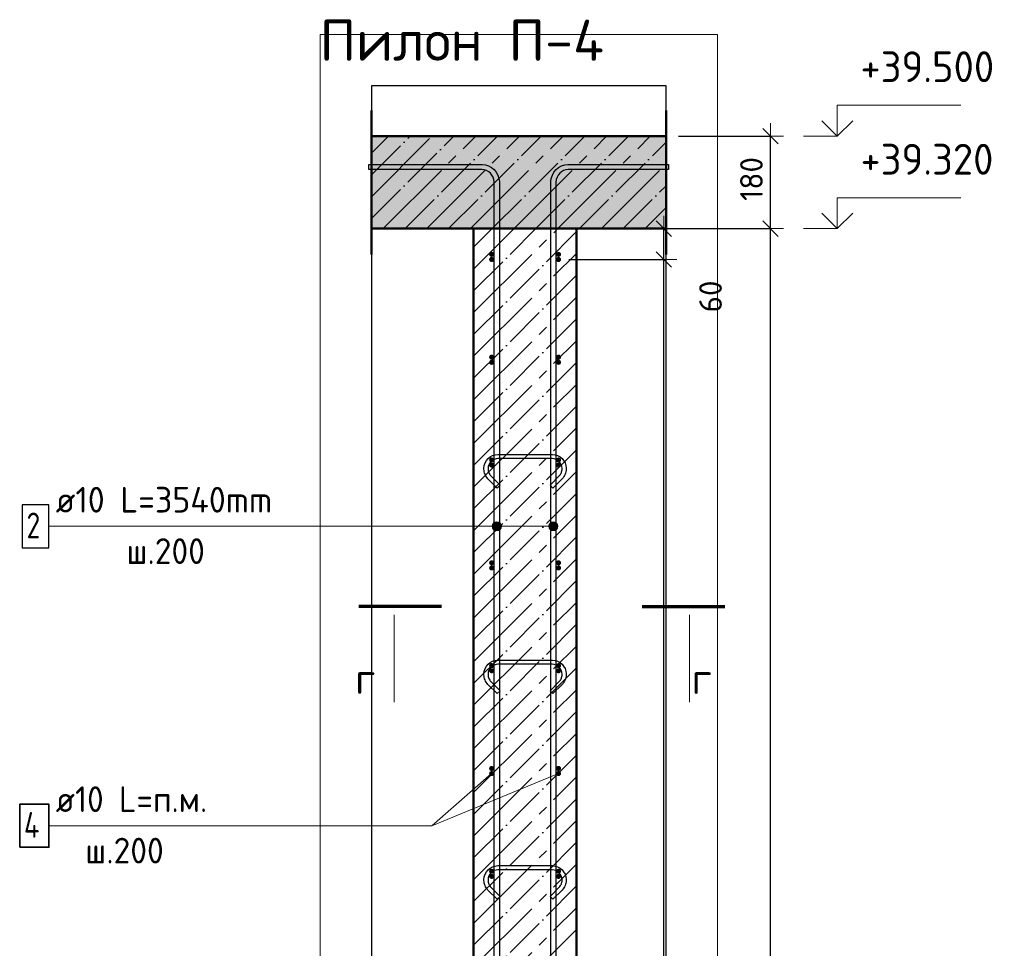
# Model space of a CAD drawing. Header units: millimetres. Extents: x -19950 to 69837, y -2757 to 40090.
# Tile 54 of 136: x -841 to 1074, y 8513 to 10319. Entities that reach past the tile are written whole.
import ezdxf

# ---------------------------------------------------------------- set-up
doc = ezdxf.new("R2010")
doc.units = ezdxf.units.MM
doc.header["$PDMODE"] = 65
doc.linetypes.add('______11', pattern=[100, 80, -10, 0, -10])
doc.linetypes.add('______5', pattern=[220, 160, -20, 20, -20])
for name, color, linetype, lineweight in [('Standard', 7, 'Continuous', 25), ('Арм.стержн. Арматура края', 96, 'Continuous', 35), ('Арм.стержн. вертикальными 1', 22, 'Continuous', 35), ('Арм.стержн.горизонт. 1', 180, 'Continuous', 35), ('Высотная отметки_ общее', 7, 'Continuous', 13), ('Размерная линия_ общее', 7, 'Continuous', 13)]:
    doc.layers.add(name, color=color, linetype=linetype, lineweight=lineweight)
doc.layers.add('Арм.стержн.Стяжки', color=7, linetype='Continuous', lineweight=35, true_color=0x501e0f)
doc.styles.add('ISOCPEUR', font='ISOCPEUR')
doc.dimstyles.new('DIMSTYLE_12', dxfattribs={"dimtxt": 44, "dimasz": 50, "dimexe": 0, "dimexo": 0, "dimgap": 22, "dimtad": 0, "dimdec": 0, "dimrnd": 5, "dimzin": 12, "dimdsep": 46, "dimtxsty": 'ISOCPEUR', "dimblk1": 'ALL_ML_STRICH', "dimblk2": 'ALL_ML_STRICH', "dimsah": 1, "dimcen": 0, "dimclrd": 7, "dimclre": 256, "dimclrt": 7, "dimadec": 0, "dimazin": 0, "dimtfac": 1, "dimtdec": 0, "dimtix": 1, "dimtmove": 2, "dimatfit": 3, "dimfxl": 0, "dimtvp": 1.2, "dimtzin": 0, "dimlwd": 0, "dimlwe": -3, "dimarcsym": 0})
doc.dimstyles.new('DIMSTYLE_7', dxfattribs={"dimtxt": 44, "dimasz": 50, "dimexe": 0, "dimexo": 0, "dimgap": 22, "dimtad": 2, "dimdec": 0, "dimrnd": 5, "dimzin": 12, "dimdsep": 46, "dimtxsty": 'ISOCPEUR', "dimblk1": 'ALL_ML_STRICH', "dimblk2": 'ALL_ML_STRICH', "dimsah": 1, "dimcen": 0, "dimclrd": 7, "dimclre": 256, "dimclrt": 7, "dimadec": 0, "dimazin": 0, "dimtfac": 1, "dimtdec": 0, "dimtix": 1, "dimtmove": 2, "dimatfit": 3, "dimfxl": 0, "dimtzin": 0, "dimlwd": 0, "dimlwe": -3, "dimarcsym": 0})

# ---------------------------------------------------------------- blocks, each defined once
blk = doc.blocks.new('COMPLEX_ELEVATIONDIM_3')
at = {"layer": 'Высотная отметки_ общее', "color": 7, "linetype": 'Continuous', "lineweight": 13, "transparency": 33554687}
for p, q in [((748.8, 10092.6), (748.8, 10152.6)), ((748.8, 10152.6), (988.8, 10152.6)), ((748.8, 10092.6), (718.8, 10122.6)), ((748.8, 10092.6), (778.8, 10122.6)), ((748.8, 10092.6), (682.7, 10092.6)), ((748.8, 10092.6), (748.8, 10092.6)), ((748.8, 10092.6), (748.8, 10092.6)), ((748.8, 10092.6), (748.8, 10092.6)), ((748.8, 10092.6), (748.8, 10092.6)), ((748.8, 9912.6), (748.8, 9972.6)), ((748.8, 9972.6), (988.8, 9972.6)), ((748.8, 9912.6), (718.8, 9942.6)), ((748.8, 9912.6), (778.8, 9942.6)), ((748.8, 9912.6), (682.7, 9912.6)), ((748.8, 9912.6), (748.8, 9912.6)), ((748.8, 9912.6), (748.8, 9912.6)), ((748.8, 9912.6), (748.8, 9912.6)), ((748.8, 9912.6), (748.8, 9912.6)), ((748.8, 6792.6), (748.8, 6852.6)), ((748.8, 6852.6), (988.8, 6852.6)), ((748.8, 6792.6), (718.8, 6822.6)), ((748.8, 6792.6), (778.8, 6822.6)), ((748.8, 6792.6), (748.8, 6792.6)), ((748.8, 6792.6), (748.8, 6792.6)), ((748.8, 6792.6), (748.8, 6792.6)), ((748.8, 6792.6), (748.8, 6792.6))]:
    blk.add_line(p, q, dxfattribs=at)
blk.add_lwpolyline([(748.8, 6792.6), (688.8, 6792.6), (688.8, 6792.6), (682.7, 6792.6)], dxfattribs=at)
at = {"layer": 'Высотная отметки_ общее', "color": 7, "linetype": 'Continuous', "lineweight": 13, "transparency": 33554687, "char_height": 60, "width": 298.477, "attachment_point": 7, "style": 'ISOCPEUR'}
for s, insert in [('\\W0.96;+39.500', (793.8, 10197.6)), ('\\W0.96;+39.320', (793.8, 10017.6)), ('\\W0.96;+36.200', (793.8, 6897.6))]:
    blk.add_mtext(s, dxfattribs=dict(at, insert=insert))
blk = doc.blocks.new('ALL_ML_STRICH')
at = {"color": 0, "linetype": 'ByBlock', "lineweight": -2}
for p, q in [((0, -0.5), (0, 0.5)), ((-1, 0), (0.5, 0)), ((-0.3, -0.3), (0.3, 0.3))]:
    blk.add_line(p, q, dxfattribs=at)
blk = doc.blocks.new('*D236')
at = {"layer": 'DEFPOINTS', "color": 7, "linetype": 'Continuous', "lineweight": 13, "transparency": 33554687}
for p in [(206.6, 9852.6), (206.6, 6852.6), (411.6, 6852.6)]:
    blk.add_point(p, dxfattribs=at)
at = {"layer": 'Размерная линия_ общее', "color": 253, "linetype": 'Continuous', "lineweight": -2, "true_color": 0xa0a0a0, "transparency": 33554687}
for p, q in [((226.6, 9852.6), (411.6, 9852.6)), ((226.6, 6852.6), (411.6, 6852.6))]:
    blk.add_line(p, q, dxfattribs=at)
at = {"layer": 'Размерная линия_ общее', "color": 7, "linetype": 'Continuous', "lineweight": -2, "transparency": 33554687}
blk.add_line((411.6, 6852.6), (411.6, 9852.6), dxfattribs=at)
at = {"layer": 'Размерная линия_ общее', "color": 7, "linetype": 'Continuous', "lineweight": 13, "transparency": 33554687, "xscale": 50, "yscale": 50, "zscale": 50}
for p, rotation in [((411.6, 9852.6), 90), ((411.6, 6852.6), 270)]:
    blk.add_blockref('ALL_ML_STRICH', p, dxfattribs=dict(at, rotation=rotation))
at = {"layer": 'Размерная линия_ общее', "color": 7, "linetype": 'Continuous', "lineweight": 13, "transparency": 33554687, "insert": (352.6, 8204.6), "char_height": 44, "width": 2.2, "attachment_point": 1, "rotation": 90, "line_spacing_factor": 0.60241, "style": 'ISOCPEUR'}
blk.add_mtext('\\W0.91;15х200=3000', dxfattribs=at)
blk = doc.blocks.new('*D237')
at = {"layer": 'DEFPOINTS', "color": 7, "linetype": 'Continuous', "lineweight": 13, "transparency": 33554687}
for p in [(241.6, 9912.6), (206.6, 9852.6), (411.6, 9852.6)]:
    blk.add_point(p, dxfattribs=at)
at = {"layer": 'Размерная линия_ общее', "color": 253, "linetype": 'Continuous', "lineweight": -2, "true_color": 0xa0a0a0, "transparency": 33554687}
for p, q in [((261.6, 9912.6), (411.6, 9912.6)), ((226.6, 9852.6), (411.6, 9852.6))]:
    blk.add_line(p, q, dxfattribs=at)
at = {"layer": 'Размерная линия_ общее', "color": 7, "linetype": 'Continuous', "lineweight": -2, "transparency": 33554687}
blk.add_line((411.6, 9852.6), (411.6, 9912.6), dxfattribs=at)
at = {"layer": 'Размерная линия_ общее', "color": 7, "linetype": 'Continuous', "lineweight": 13, "transparency": 33554687, "xscale": 50, "yscale": 50, "zscale": 50}
for p, rotation in [((411.6, 9912.6), 90), ((411.6, 9852.6), 270)]:
    blk.add_blockref('ALL_ML_STRICH', p, dxfattribs=dict(at, rotation=rotation))
at = {"layer": 'Размерная линия_ общее', "color": 7, "linetype": 'Continuous', "lineweight": 13, "transparency": 33554687, "insert": (502.3, 9780.7), "char_height": 44, "width": 88, "attachment_point": 5, "rotation": 90, "style": 'ISOCPEUR'}
blk.add_mtext('\\A1;{60}', dxfattribs=at)
blk = doc.blocks.new('*D238')
at = {"layer": 'DEFPOINTS', "color": 7, "linetype": 'Continuous', "lineweight": 13, "transparency": 33554687}
for p in [(241.6, 9912.6), (289.5, 6792.6), (618.8, 6792.6)]:
    blk.add_point(p, dxfattribs=at)
at = {"layer": 'Размерная линия_ общее', "color": 253, "linetype": 'Continuous', "lineweight": -2, "true_color": 0xa0a0a0, "transparency": 33554687}
for p, q in [((261.6, 9912.6), (618.8, 9912.6)), ((309.5, 6792.6), (618.8, 6792.6))]:
    blk.add_line(p, q, dxfattribs=at)
at = {"layer": 'Размерная линия_ общее', "color": 7, "linetype": 'Continuous', "lineweight": -2, "transparency": 33554687}
blk.add_line((618.8, 6792.6), (618.8, 9912.6), dxfattribs=at)
at = {"layer": 'Размерная линия_ общее', "color": 7, "linetype": 'Continuous', "lineweight": 13, "transparency": 33554687, "xscale": 50, "yscale": 50, "zscale": 50}
for p, rotation in [((618.8, 9912.6), 90), ((618.8, 6792.6), 270)]:
    blk.add_blockref('ALL_ML_STRICH', p, dxfattribs=dict(at, rotation=rotation))
at = {"layer": 'Размерная линия_ общее', "color": 7, "linetype": 'Continuous', "lineweight": 13, "transparency": 33554687, "insert": (581.8, 8359.2), "char_height": 44, "width": 176, "attachment_point": 5, "rotation": 90, "style": 'ISOCPEUR'}
blk.add_mtext('\\A1;{3120}', dxfattribs=at)
blk = doc.blocks.new('*D239')
at = {"layer": 'DEFPOINTS', "color": 7, "linetype": 'Continuous', "lineweight": 13, "transparency": 33554687}
for p in [(420.1, 10092.6), (241.6, 9912.6), (618.8, 9912.6)]:
    blk.add_point(p, dxfattribs=at)
at = {"layer": 'Размерная линия_ общее', "color": 253, "linetype": 'Continuous', "lineweight": -2, "true_color": 0xa0a0a0, "transparency": 33554687}
for p, q in [((440.1, 10092.6), (618.8, 10092.6)), ((261.6, 9912.6), (618.8, 9912.6))]:
    blk.add_line(p, q, dxfattribs=at)
at = {"layer": 'Размерная линия_ общее', "color": 7, "linetype": 'Continuous', "lineweight": -2, "transparency": 33554687}
blk.add_line((618.8, 9912.6), (618.8, 10092.6), dxfattribs=at)
at = {"layer": 'Размерная линия_ общее', "color": 7, "linetype": 'Continuous', "lineweight": 13, "transparency": 33554687, "xscale": 50, "yscale": 50, "zscale": 50}
for p, rotation in [((618.8, 10092.6), 90), ((618.8, 9912.6), 270)]:
    blk.add_blockref('ALL_ML_STRICH', p, dxfattribs=dict(at, rotation=rotation))
at = {"layer": 'Размерная линия_ общее', "color": 7, "linetype": 'Continuous', "lineweight": 13, "transparency": 33554687, "insert": (581.8, 10009.2), "char_height": 44, "width": 132, "attachment_point": 5, "rotation": 90, "style": 'ISOCPEUR'}
blk.add_mtext('\\A1;{180}', dxfattribs=at)

msp = doc.modelspace()

# ---------------------------------------------------------------- hatches: boundary and pattern name
at = {"layer": 'Standard', "linetype": 'Continuous', "lineweight": -3, "transparency": 33554687}
msp.add_hatch(color=7, dxfattribs=at).paths.add_polyline_path([(-157.1, 10092.6), (-157.1, 9912.6), (415.8, 9912.6), (415.8, 10092.6)])
at = {"layer": 'Арм.стержн. Арматура края', "linetype": 'Continuous', "lineweight": 50, "transparency": 33554687}
for points in [[(81.6, 9862.6), (81.2, 9864.5), (80.1, 9866.1), (78.5, 9867.2), (76.6, 9867.6), (74.7, 9867.2), (73.1, 9866.1), (72, 9864.5), (71.6, 9862.6), (72, 9860.7), (73.1, 9859.1), (74.7, 9858), (76.6, 9857.6), (78.5, 9858), (80.1, 9859.1), (81.2, 9860.7)], [(211.6, 9862.6), (211.2, 9864.5), (210.1, 9866.1), (208.5, 9867.2), (206.6, 9867.6), (204.7, 9867.2), (203.1, 9866.1), (202, 9864.5), (201.6, 9862.6), (202, 9860.7), (203.1, 9859.1), (204.7, 9858), (206.6, 9857.6), (208.5, 9858), (210.1, 9859.1), (211.2, 9860.7)], [(81.6, 9662.6), (81.2, 9664.5), (80.1, 9666.1), (78.5, 9667.2), (76.6, 9667.6), (74.7, 9667.2), (73.1, 9666.1), (72, 9664.5), (71.6, 9662.6), (72, 9660.7), (73.1, 9659.1), (74.7, 9658), (76.6, 9657.6), (78.5, 9658), (80.1, 9659.1), (81.2, 9660.7)], [(211.6, 9662.6), (211.2, 9664.5), (210.1, 9666.1), (208.5, 9667.2), (206.6, 9667.6), (204.7, 9667.2), (203.1, 9666.1), (202, 9664.5), (201.6, 9662.6), (202, 9660.7), (203.1, 9659.1), (204.7, 9658), (206.6, 9657.6), (208.5, 9658), (210.1, 9659.1), (211.2, 9660.7)], [(81.6, 9462.6), (81.2, 9464.5), (80.1, 9466.1), (78.5, 9467.2), (76.6, 9467.6), (74.7, 9467.2), (73.1, 9466.1), (72, 9464.5), (71.6, 9462.6), (72, 9460.7), (73.1, 9459.1), (74.7, 9458), (76.6, 9457.6), (78.5, 9458), (80.1, 9459.1), (81.2, 9460.7)], [(211.6, 9462.6), (211.2, 9464.5), (210.1, 9466.1), (208.5, 9467.2), (206.6, 9467.6), (204.7, 9467.2), (203.1, 9466.1), (202, 9464.5), (201.6, 9462.6), (202, 9460.7), (203.1, 9459.1), (204.7, 9458), (206.6, 9457.6), (208.5, 9458), (210.1, 9459.1), (211.2, 9460.7)], [(81.6, 9262.6), (81.2, 9264.5), (80.1, 9266.1), (78.5, 9267.2), (76.6, 9267.6), (74.7, 9267.2), (73.1, 9266.1), (72, 9264.5), (71.6, 9262.6), (72, 9260.7), (73.1, 9259.1), (74.7, 9258), (76.6, 9257.6), (78.5, 9258), (80.1, 9259.1), (81.2, 9260.7)], [(211.6, 9262.6), (211.2, 9264.5), (210.1, 9266.1), (208.5, 9267.2), (206.6, 9267.6), (204.7, 9267.2), (203.1, 9266.1), (202, 9264.5), (201.6, 9262.6), (202, 9260.7), (203.1, 9259.1), (204.7, 9258), (206.6, 9257.6), (208.5, 9258), (210.1, 9259.1), (211.2, 9260.7)], [(81.6, 9062.6), (81.2, 9064.5), (80.1, 9066.1), (78.5, 9067.2), (76.6, 9067.6), (74.7, 9067.2), (73.1, 9066.1), (72, 9064.5), (71.6, 9062.6), (72, 9060.7), (73.1, 9059.1), (74.7, 9058), (76.6, 9057.6), (78.5, 9058), (80.1, 9059.1), (81.2, 9060.7)], [(211.6, 9062.6), (211.2, 9064.5), (210.1, 9066.1), (208.5, 9067.2), (206.6, 9067.6), (204.7, 9067.2), (203.1, 9066.1), (202, 9064.5), (201.6, 9062.6), (202, 9060.7), (203.1, 9059.1), (204.7, 9058), (206.6, 9057.6), (208.5, 9058), (210.1, 9059.1), (211.2, 9060.7)], [(81.6, 8862.6), (81.2, 8864.5), (80.1, 8866.1), (78.5, 8867.2), (76.6, 8867.6), (74.7, 8867.2), (73.1, 8866.1), (72, 8864.5), (71.6, 8862.6), (72, 8860.7), (73.1, 8859.1), (74.7, 8858), (76.6, 8857.6), (78.5, 8858), (80.1, 8859.1), (81.2, 8860.7)], [(211.6, 8862.6), (211.2, 8864.5), (210.1, 8866.1), (208.5, 8867.2), (206.6, 8867.6), (204.7, 8867.2), (203.1, 8866.1), (202, 8864.5), (201.6, 8862.6), (202, 8860.7), (203.1, 8859.1), (204.7, 8858), (206.6, 8857.6), (208.5, 8858), (210.1, 8859.1), (211.2, 8860.7)], [(81.6, 8662.6), (81.2, 8664.5), (80.1, 8666.1), (78.5, 8667.2), (76.6, 8667.6), (74.7, 8667.2), (73.1, 8666.1), (72, 8664.5), (71.6, 8662.6), (72, 8660.7), (73.1, 8659.1), (74.7, 8658), (76.6, 8657.6), (78.5, 8658), (80.1, 8659.1), (81.2, 8660.7)], [(211.6, 8662.6), (211.2, 8664.5), (210.1, 8666.1), (208.5, 8667.2), (206.6, 8667.6), (204.7, 8667.2), (203.1, 8666.1), (202, 8664.5), (201.6, 8662.6), (202, 8660.7), (203.1, 8659.1), (204.7, 8658), (206.6, 8657.6), (208.5, 8658), (210.1, 8659.1), (211.2, 8660.7)]]:
    msp.add_hatch(color=4, dxfattribs=at).paths.add_polyline_path(points)
at = {"layer": 'Арм.стержн. вертикальными 1', "linetype": 'Continuous', "lineweight": 13, "transparency": 33554687}
for points in [[(78.9, 9329.1), (78.9, 9338.1), (77.6, 9333.6)], [(78.9, 9338.1), (82.1, 9325.9), (82.1, 9341.3)], [(78.9, 9338.1), (78.9, 9329.1), (82.1, 9325.9)], [(82.1, 9341.3), (86.6, 9324.6), (86.6, 9342.6)], [(82.1, 9341.3), (82.1, 9325.9), (86.6, 9324.6)], [(86.6, 9342.6), (86.6, 9324.6), (91.1, 9325.9)], [(86.6, 9342.6), (91.1, 9325.9), (91.1, 9341.3)], [(91.1, 9341.3), (91.1, 9325.9), (94.4, 9329.1)], [(91.1, 9341.3), (94.4, 9329.1), (94.4, 9338.1)], [(94.4, 9338.1), (94.4, 9329.1), (95.6, 9333.6)], [(188.9, 9329.1), (188.9, 9338.1), (187.6, 9333.6)], [(188.9, 9338.1), (192.1, 9325.9), (192.1, 9341.3)], [(188.9, 9338.1), (188.9, 9329.1), (192.1, 9325.9)], [(192.1, 9341.3), (196.6, 9324.6), (196.6, 9342.6)], [(192.1, 9341.3), (192.1, 9325.9), (196.6, 9324.6)], [(196.6, 9342.6), (196.6, 9324.6), (201.1, 9325.9)], [(196.6, 9342.6), (201.1, 9325.9), (201.1, 9341.3)], [(201.1, 9341.3), (201.1, 9325.9), (204.4, 9329.1)], [(201.1, 9341.3), (204.4, 9329.1), (204.4, 9338.1)], [(204.4, 9338.1), (204.4, 9329.1), (205.6, 9333.6)]]:
    msp.add_hatch(color=7, dxfattribs=at).paths.add_polyline_path(points)
at = {"layer": 'Арм.стержн.горизонт. 1', "linetype": 'Continuous', "lineweight": 50, "transparency": 33554687}
for points in [[(81.6, 9852.6), (81.2, 9854.5), (80.1, 9856.1), (78.5, 9857.2), (76.6, 9857.6), (74.7, 9857.2), (73.1, 9856.1), (72, 9854.5), (71.6, 9852.6), (72, 9850.7), (73.1, 9849.1), (74.7, 9848), (76.6, 9847.6), (78.5, 9848), (80.1, 9849.1), (81.2, 9850.7)], [(211.6, 9852.6), (211.2, 9854.5), (210.1, 9856.1), (208.5, 9857.2), (206.6, 9857.6), (204.7, 9857.2), (203.1, 9856.1), (202, 9854.5), (201.6, 9852.6), (202, 9850.7), (203.1, 9849.1), (204.7, 9848), (206.6, 9847.6), (208.5, 9848), (210.1, 9849.1), (211.2, 9850.7)], [(81.6, 9652.6), (81.2, 9654.5), (80.1, 9656.1), (78.5, 9657.2), (76.6, 9657.6), (74.7, 9657.2), (73.1, 9656.1), (72, 9654.5), (71.6, 9652.6), (72, 9650.7), (73.1, 9649.1), (74.7, 9648), (76.6, 9647.6), (78.5, 9648), (80.1, 9649.1), (81.2, 9650.7)], [(211.6, 9652.6), (211.2, 9654.5), (210.1, 9656.1), (208.5, 9657.2), (206.6, 9657.6), (204.7, 9657.2), (203.1, 9656.1), (202, 9654.5), (201.6, 9652.6), (202, 9650.7), (203.1, 9649.1), (204.7, 9648), (206.6, 9647.6), (208.5, 9648), (210.1, 9649.1), (211.2, 9650.7)], [(81.6, 9452.6), (81.2, 9454.5), (80.1, 9456.1), (78.5, 9457.2), (76.6, 9457.6), (74.7, 9457.2), (73.1, 9456.1), (72, 9454.5), (71.6, 9452.6), (72, 9450.7), (73.1, 9449.1), (74.7, 9448), (76.6, 9447.6), (78.5, 9448), (80.1, 9449.1), (81.2, 9450.7)], [(211.6, 9452.6), (211.2, 9454.5), (210.1, 9456.1), (208.5, 9457.2), (206.6, 9457.6), (204.7, 9457.2), (203.1, 9456.1), (202, 9454.5), (201.6, 9452.6), (202, 9450.7), (203.1, 9449.1), (204.7, 9448), (206.6, 9447.6), (208.5, 9448), (210.1, 9449.1), (211.2, 9450.7)], [(81.6, 9252.6), (81.2, 9254.5), (80.1, 9256.1), (78.5, 9257.2), (76.6, 9257.6), (74.7, 9257.2), (73.1, 9256.1), (72, 9254.5), (71.6, 9252.6), (72, 9250.7), (73.1, 9249.1), (74.7, 9248), (76.6, 9247.6), (78.5, 9248), (80.1, 9249.1), (81.2, 9250.7)], [(211.6, 9252.6), (211.2, 9254.5), (210.1, 9256.1), (208.5, 9257.2), (206.6, 9257.6), (204.7, 9257.2), (203.1, 9256.1), (202, 9254.5), (201.6, 9252.6), (202, 9250.7), (203.1, 9249.1), (204.7, 9248), (206.6, 9247.6), (208.5, 9248), (210.1, 9249.1), (211.2, 9250.7)], [(81.6, 9052.6), (81.2, 9054.5), (80.1, 9056.1), (78.5, 9057.2), (76.6, 9057.6), (74.7, 9057.2), (73.1, 9056.1), (72, 9054.5), (71.6, 9052.6), (72, 9050.7), (73.1, 9049.1), (74.7, 9048), (76.6, 9047.6), (78.5, 9048), (80.1, 9049.1), (81.2, 9050.7)], [(211.6, 9052.6), (211.2, 9054.5), (210.1, 9056.1), (208.5, 9057.2), (206.6, 9057.6), (204.7, 9057.2), (203.1, 9056.1), (202, 9054.5), (201.6, 9052.6), (202, 9050.7), (203.1, 9049.1), (204.7, 9048), (206.6, 9047.6), (208.5, 9048), (210.1, 9049.1), (211.2, 9050.7)], [(81.6, 8852.6), (81.2, 8854.5), (80.1, 8856.1), (78.5, 8857.2), (76.6, 8857.6), (74.7, 8857.2), (73.1, 8856.1), (72, 8854.5), (71.6, 8852.6), (72, 8850.7), (73.1, 8849.1), (74.7, 8848), (76.6, 8847.6), (78.5, 8848), (80.1, 8849.1), (81.2, 8850.7)], [(211.6, 8852.6), (211.2, 8854.5), (210.1, 8856.1), (208.5, 8857.2), (206.6, 8857.6), (204.7, 8857.2), (203.1, 8856.1), (202, 8854.5), (201.6, 8852.6), (202, 8850.7), (203.1, 8849.1), (204.7, 8848), (206.6, 8847.6), (208.5, 8848), (210.1, 8849.1), (211.2, 8850.7)], [(81.6, 8652.6), (81.2, 8654.5), (80.1, 8656.1), (78.5, 8657.2), (76.6, 8657.6), (74.7, 8657.2), (73.1, 8656.1), (72, 8654.5), (71.6, 8652.6), (72, 8650.7), (73.1, 8649.1), (74.7, 8648), (76.6, 8647.6), (78.5, 8648), (80.1, 8649.1), (81.2, 8650.7)], [(211.6, 8652.6), (211.2, 8654.5), (210.1, 8656.1), (208.5, 8657.2), (206.6, 8657.6), (204.7, 8657.2), (203.1, 8656.1), (202, 8654.5), (201.6, 8652.6), (202, 8650.7), (203.1, 8649.1), (204.7, 8648), (206.6, 8647.6), (208.5, 8648), (210.1, 8649.1), (211.2, 8650.7)]]:
    msp.add_hatch(color=4, dxfattribs=at).paths.add_polyline_path(points)

# ---------------------------------------------------------------- linework, layer by layer
at = {"layer": 'Standard', "color": 52, "linetype": 'Continuous', "lineweight": -3, "transparency": 33554687}
for p, q in [((-157.1, 10190.1), (-157.1, 6447.4)), ((415.8, 10190.1), (-157.1, 10190.1)), ((-157.1, 10190.1), (-157.1, 6447.4)), ((415.8, 10190.1), (-157.1, 10190.1)), ((415.8, 6447.4), (415.8, 10190.1)), ((415.8, 6447.4), (415.8, 10190.1))]:
    msp.add_line(p, q, dxfattribs=at)
at = {"layer": 'Standard', "color": 7, "linetype": 'Continuous', "lineweight": 50, "transparency": 33554687}
for p, q in [((-157.1, 9862.6), (-157.1, 10142.6)), ((415.8, 10142.6), (415.8, 9862.6)), ((415.8, 10092.6), (-157.1, 10092.6)), ((-157.1, 9912.6), (41.6, 9912.6)), ((241.6, 9912.6), (41.6, 9912.6)), ((41.6, 9912.6), (41.6, 6792.6)), ((41.6, 9912.6), (241.6, 9912.6)), ((241.6, 6792.6), (241.6, 9912.6)), ((241.6, 9912.6), (415.8, 9912.6))]:
    msp.add_line(p, q, dxfattribs=at)
at = {"layer": 'Standard', "color": 7, "linetype": '______11', "lineweight": -3, "transparency": 33554687}
for p, q in [((-157.1, 10017.2), (-81.6, 10092.6)), ((-157.1, 9932.3), (3.2, 10092.6)), ((-91.9, 9912.6), (88.1, 10092.6)), ((-7.1, 9912.6), (172.9, 10092.6)), ((77.8, 9912.6), (257.8, 10092.6)), ((162.6, 9912.6), (342.6, 10092.6)), ((247.5, 9912.6), (415.8, 10080.9)), ((332.4, 9912.6), (415.8, 9996.1)), ((41.6, 9791.6), (162.6, 9912.6)), ((41.6, 9876.4), (77.8, 9912.6)), ((41.6, 9706.7), (241.6, 9906.7)), ((41.6, 9621.9), (241.6, 9821.9)), ((41.6, 9537), (241.6, 9737)), ((41.6, 9452.2), (241.6, 9652.2)), ((41.6, 9367.3), (241.6, 9567.3)), ((41.6, 9282.5), (241.6, 9482.5)), ((41.6, 9197.6), (241.6, 9397.6)), ((41.6, 9112.8), (241.6, 9312.8)), ((41.6, 9027.9), (241.6, 9227.9)), ((41.6, 8943), (241.6, 9143)), ((41.6, 8858.2), (241.6, 9058.2)), ((41.6, 8773.3), (241.6, 8973.3)), ((41.6, 8688.5), (241.6, 8888.5)), ((41.6, 8603.6), (241.6, 8803.6)), ((41.6, 8518.8), (241.6, 8718.8)), ((41.6, 8433.9), (241.6, 8633.9)), ((41.6, 8349.1), (241.6, 8549.1))]:
    msp.add_line(p, q, dxfattribs=at)
at = {"layer": 'Standard', "color": 7, "linetype": '______5', "lineweight": -3, "transparency": 33554687}
for p, q in [((-157.1, 10059.6), (-124, 10092.6)), ((-157.1, 9974.7), (-39.2, 10092.6)), ((-134.3, 9912.6), (45.7, 10092.6)), ((-49.5, 9912.6), (130.5, 10092.6)), ((35.4, 9912.6), (215.4, 10092.6)), ((120.2, 9912.6), (300.2, 10092.6)), ((205.1, 9912.6), (385.1, 10092.6)), ((289.9, 9912.6), (415.8, 10038.5)), ((374.8, 9912.6), (415.8, 9953.7)), ((41.6, 9749.2), (205.1, 9912.6)), ((41.6, 9834), (120.2, 9912.6)), ((41.6, 9664.3), (241.6, 9864.3)), ((41.6, 9579.4), (241.6, 9779.4)), ((41.6, 9494.6), (241.6, 9694.6)), ((41.6, 9409.7), (241.6, 9609.7)), ((41.6, 9324.9), (241.6, 9524.9)), ((41.6, 9240), (241.6, 9440)), ((41.6, 9155.2), (241.6, 9355.2)), ((41.6, 9070.3), (241.6, 9270.3)), ((41.6, 8985.5), (241.6, 9185.5)), ((41.6, 8900.6), (241.6, 9100.6)), ((41.6, 8815.8), (241.6, 9015.8)), ((41.6, 8730.9), (241.6, 8930.9)), ((41.6, 8646.1), (241.6, 8846.1)), ((41.6, 8561.2), (241.6, 8761.2)), ((41.6, 8476.4), (241.6, 8676.4)), ((41.6, 8391.5), (241.6, 8591.5))]:
    msp.add_line(p, q, dxfattribs=at)
at = {"layer": 'Standard', "color": 7, "linetype": 'Continuous', "lineweight": 70, "transparency": 33554687}
for p, q in [((-20.8, 9177.3), (-181.6, 9177.3)), ((369.2, 9177.3), (530, 9177.3))]:
    msp.add_line(p, q, dxfattribs=at)
at = {"layer": 'Standard', "color": 7, "linetype": 'Continuous', "lineweight": 13, "transparency": 33554687}
for p, q in [((-113, 9161.3), (-113, 8991.7)), ((461.5, 9161.3), (461.5, 8991.7)), ((206.6, 8852.6), (-39.5, 8751.1))]:
    msp.add_line(p, q, dxfattribs=at)
msp.add_lwpolyline([(-257.1, 6347.4), (515.8, 6347.4), (515.8, 10290.1), (-257.1, 10290.1), (-257.1, 6347.4)], dxfattribs=at)
at = {"layer": 'Арм.стержн. вертикальными 1', "color": 7, "linetype": 'Continuous', "lineweight": 13, "transparency": 33554687}
for p, q in [((-784.5, 9333.6), (-39.5, 9333.6)), ((-39.5, 9333.6), (196.6, 9333.6)), ((-39.5, 9333.6), (86.6, 9333.6)), ((77.6, 9333.6), (77.6, 9333.6)), ((86.6, 9342.6), (86.6, 9342.6)), ((95.6, 9333.6), (95.6, 9333.6)), ((187.6, 9333.6), (187.6, 9333.6)), ((196.6, 9342.6), (196.6, 9342.6)), ((205.6, 9333.6), (205.6, 9333.6)), ((86.6, 9324.6), (86.6, 9324.6)), ((196.6, 9324.6), (196.6, 9324.6))]:
    msp.add_line(p, q, dxfattribs=at)
at = {"layer": 'Арм.стержн. вертикальными 1', "color": 4, "linetype": 'Continuous', "lineweight": 25, "transparency": 33554687}
for points in [[(81.6, 6792.6), (81.6, 10003.6), (81, 10008.1), (79.5, 10012.7), (77.1, 10016.9), (74.3, 10020.3), (70.9, 10023.1), (66.7, 10025.5), (62.1, 10027), (57.6, 10027.6), (-162.1, 10027.6), (-162.1, 10037.6), (58.3, 10037.6), (64.4, 10036.8), (70.7, 10034.7), (76.6, 10031.4), (81.4, 10027.4), (85.4, 10022.6), (88.7, 10016.7), (90.8, 10010.4), (91.6, 10004.3), (91.6, 6792.6), (81.6, 6792.6)], [(191.6, 6792.6), (191.6, 10004.3), (192.5, 10010.4), (194.6, 10016.7), (197.8, 10022.6), (201.8, 10027.4), (206.7, 10031.4), (212.5, 10034.7), (218.9, 10036.8), (225, 10037.6), (420.8, 10037.6), (420.8, 10027.6), (225.7, 10027.6), (221.1, 10027), (216.6, 10025.5), (212.4, 10023.1), (208.9, 10020.3), (206.1, 10016.9), (203.7, 10012.7), (202.2, 10008.1), (201.6, 10003.6), (201.6, 6792.6), (191.6, 6792.6)]]:
    msp.add_lwpolyline(points, dxfattribs=at)
at = {"layer": 'Арм.стержн. вертикальными 1', "color": 7, "linetype": 'Continuous', "lineweight": 25, "transparency": 33554687}
msp.add_lwpolyline([(-836.2, 9291.9), (-784.5, 9291.9), (-784.5, 9375.3), (-836.2, 9375.3), (-836.2, 9291.9)], dxfattribs=at)
at = {"layer": 'Арм.стержн. вертикальными 1', "color": 7, "linetype": 'Continuous', "lineweight": 13, "transparency": 33554687}
for centre in [(86.6, 9333.6), (196.6, 9333.6)]:
    msp.add_circle(centre, 9, dxfattribs=at)
at = {"layer": 'Арм.стержн.горизонт. 1', "color": 52, "linetype": 'Continuous', "lineweight": 50, "transparency": 33554687}
for p, q in [((41.6, 9912.6), (41.6, 9912.6)), ((241.6, 9912.6), (241.6, 9912.6))]:
    msp.add_line(p, q, dxfattribs=at)
at = {"layer": 'Арм.стержн.горизонт. 1', "color": 7, "linetype": 'Continuous', "lineweight": 13, "transparency": 33554687}
for p, q in [((-39.5, 8751.1), (76.6, 8852.6)), ((-784.5, 8751.1), (-39.5, 8751.1))]:
    msp.add_line(p, q, dxfattribs=at)
at = {"layer": 'Арм.стержн.горизонт. 1', "color": 7, "linetype": 'Continuous', "lineweight": 35, "transparency": 33554687}
msp.add_lwpolyline([(-841.2, 8709.4), (-784.5, 8709.4), (-784.5, 8792.8), (-841.2, 8792.8), (-841.2, 8709.4)], dxfattribs=at)
at = {"layer": 'Арм.стержн.Стяжки', "color": 40, "linetype": 'Continuous', "lineweight": 25, "transparency": 33554687}
for points in [[(190.2, 9413.7), (208, 9431.6), (209.3, 9433), (210.4, 9434.6), (211.3, 9436.2), (212.1, 9437.8), (212.7, 9439.6), (213.2, 9441.4), (213.5, 9443.2), (213.6, 9445.1), (213.6, 9446.2), (213.1, 9449.9), (211.9, 9453.5), (210, 9456.9), (207.7, 9459.6), (205, 9461.9), (201.7, 9463.8), (198, 9465), (194.4, 9465.5), (88.8, 9465.5), (85.2, 9465), (81.6, 9463.8), (78.2, 9461.9), (75.5, 9459.6), (73.2, 9456.9), (71.3, 9453.5), (70.1, 9449.9), (69.6, 9446.2), (69.6, 9445.1), (69.7, 9443.2), (70, 9441.4), (70.5, 9439.6), (71.1, 9437.8), (71.9, 9436.2), (72.9, 9434.6), (74, 9433), (75.2, 9431.6), (93.1, 9413.7), (87.4, 9408.1), (69.3, 9426.1), (67.7, 9428.1), (66.2, 9430.2), (64.8, 9432.4), (63.7, 9434.8), (62.9, 9437.2), (62.2, 9439.7), (61.8, 9442.3), (61.6, 9444.8), (61.6, 9446.8), (62.3, 9451.7), (64, 9456.8), (66.6, 9461.4), (69.8, 9465.3), (73.7, 9468.5), (78.3, 9471.1), (83.4, 9472.8), (88.3, 9473.5), (194.9, 9473.5), (199.8, 9472.8), (204.9, 9471.1), (209.6, 9468.5), (213.4, 9465.3), (216.6, 9461.4), (219.3, 9456.8), (220.9, 9451.7), (221.6, 9446.8), (221.6, 9444.8), (221.4, 9442.3), (221, 9439.7), (220.4, 9437.2), (219.5, 9434.8), (218.4, 9432.4), (217.1, 9430.2), (215.5, 9428.1), (213.9, 9426.1), (195.8, 9408.1), (190.2, 9413.7)], [(190.2, 9013.7), (208, 9031.6), (209.3, 9033), (210.4, 9034.6), (211.3, 9036.2), (212.1, 9037.8), (212.7, 9039.6), (213.2, 9041.4), (213.5, 9043.2), (213.6, 9045.1), (213.6, 9046.2), (213.1, 9049.9), (211.9, 9053.5), (210, 9056.9), (207.7, 9059.6), (205, 9061.9), (201.7, 9063.8), (198, 9065), (194.4, 9065.5), (88.8, 9065.5), (85.2, 9065), (81.6, 9063.8), (78.2, 9061.9), (75.5, 9059.6), (73.2, 9056.9), (71.3, 9053.5), (70.1, 9049.9), (69.6, 9046.2), (69.6, 9045.1), (69.7, 9043.2), (70, 9041.4), (70.5, 9039.6), (71.1, 9037.8), (71.9, 9036.2), (72.9, 9034.6), (74, 9033), (75.2, 9031.6), (93.1, 9013.7), (87.4, 9008.1), (69.3, 9026.1), (67.7, 9028.1), (66.2, 9030.2), (64.8, 9032.4), (63.7, 9034.8), (62.9, 9037.2), (62.2, 9039.7), (61.8, 9042.3), (61.6, 9044.8), (61.6, 9046.8), (62.3, 9051.7), (64, 9056.8), (66.6, 9061.4), (69.8, 9065.3), (73.7, 9068.5), (78.3, 9071.1), (83.4, 9072.8), (88.3, 9073.5), (194.9, 9073.5), (199.8, 9072.8), (204.9, 9071.1), (209.6, 9068.5), (213.4, 9065.3), (216.6, 9061.4), (219.3, 9056.8), (220.9, 9051.7), (221.6, 9046.8), (221.6, 9044.8), (221.4, 9042.3), (221, 9039.7), (220.4, 9037.2), (219.5, 9034.8), (218.4, 9032.4), (217.1, 9030.2), (215.5, 9028.1), (213.9, 9026.1), (195.8, 9008.1), (190.2, 9013.7)], [(190.2, 8613.7), (208, 8631.6), (209.3, 8633), (210.4, 8634.6), (211.3, 8636.2), (212.1, 8637.8), (212.7, 8639.6), (213.2, 8641.4), (213.5, 8643.2), (213.6, 8645.1), (213.6, 8646.2), (213.1, 8649.9), (211.9, 8653.5), (210, 8656.9), (207.7, 8659.6), (205, 8661.9), (201.7, 8663.8), (198, 8665), (194.4, 8665.5), (88.8, 8665.5), (85.2, 8665), (81.6, 8663.8), (78.2, 8661.9), (75.5, 8659.6), (73.2, 8656.9), (71.3, 8653.5), (70.1, 8649.9), (69.6, 8646.2), (69.6, 8645.1), (69.7, 8643.2), (70, 8641.4), (70.5, 8639.6), (71.1, 8637.8), (71.9, 8636.2), (72.9, 8634.6), (74, 8633), (75.2, 8631.6), (93.1, 8613.7), (87.4, 8608.1), (69.3, 8626.1), (67.7, 8628.1), (66.2, 8630.2), (64.8, 8632.4), (63.7, 8634.8), (62.9, 8637.2), (62.2, 8639.7), (61.8, 8642.3), (61.6, 8644.8), (61.6, 8646.8), (62.3, 8651.7), (64, 8656.8), (66.6, 8661.4), (69.8, 8665.3), (73.7, 8668.5), (78.3, 8671.1), (83.4, 8672.8), (88.3, 8673.5), (194.9, 8673.5), (199.8, 8672.8), (204.9, 8671.1), (209.6, 8668.5), (213.4, 8665.3), (216.6, 8661.4), (219.3, 8656.8), (220.9, 8651.7), (221.6, 8646.8), (221.6, 8644.8), (221.4, 8642.3), (221, 8639.7), (220.4, 8637.2), (219.5, 8634.8), (218.4, 8632.4), (217.1, 8630.2), (215.5, 8628.1), (213.9, 8626.1), (195.8, 8608.1), (190.2, 8613.7)]]:
    msp.add_lwpolyline(points, dxfattribs=at)

# ---------------------------------------------------------------- block references
at = {"layer": 'Высотная отметки_ общее', "color": 7, "linetype": 'Continuous', "lineweight": 13, "transparency": 33554687}
msp.add_blockref('COMPLEX_ELEVATIONDIM_3', (0, 0), dxfattribs=at)

# ---------------------------------------------------------------- texts
at = {"layer": 'Standard', "color": 7, "linetype": 'Continuous', "lineweight": 13, "transparency": 33554687, "style": 'ISOCPEUR'}
for s, insert, char_height, width, attachment_point in [('\\A1;{\\fISOCPEUR|i0|b0;\\H80.000000;\\W1.000000;\\C7;Пилон П-4}\\P', (-257.9, 10279.1), 80, 558.806, 4), ('\\A1;{\\fISOCPEUR|i0|b0;\\H60.000000;\\W1.000000;\\C7;г}\\P', (-188.9, 9007.7), 60, 65.333, 7), ('\\A1;{\\fISOCPEUR|i0|b0;\\H60.000000;\\W1.000000;\\C7;г}\\P', (465.4, 9007.7), 60, 65.333, 7)]:
    msp.add_mtext(s, dxfattribs=dict(at, insert=insert, char_height=char_height, width=width, attachment_point=attachment_point))
at = {"layer": 'Арм.стержн. вертикальными 1', "color": 7, "linetype": 'Continuous', "lineweight": 25, "transparency": 33554687, "char_height": 50, "attachment_point": 7, "style": 'ISOCPEUR'}
for s, insert, width in [('\\W0.96;ø10 L=3540mm ', (-771.2, 9360.3), 493.775), ('\\W0.78;2', (-827.9, 9310.3), 54.401), ('\\W0.95;ш.200 ', (-633.7, 9260.3), 218.666)]:
    msp.add_mtext(s, dxfattribs=dict(at, insert=insert, width=width))
at = {"layer": 'Арм.стержн.горизонт. 1', "color": 7, "linetype": 'Continuous', "lineweight": 25, "transparency": 33554687, "char_height": 50, "attachment_point": 7, "style": 'ISOCPEUR'}
for s, insert, width in [('\\W0.94;ø10 L=п.м.', (-771.2, 8777.8), 333.305), ('\\W0.80;4', (-832.9, 8727.8), 59.972), ('\\W0.95;ш.200 ', (-713.7, 8677.8), 218.666)]:
    msp.add_mtext(s, dxfattribs=dict(at, insert=insert, width=width))

# ---------------------------------------------------------------- dimensions: what is measured, and where the dimension line sits
at = {"layer": 'Размерная линия_ общее', "color": 7, "linetype": 'Continuous', "lineweight": 13, "transparency": 33554687}
for base, p1, p2, dimstyle, picture, middle in [((618.8, 10092.6), (261.6, 9912.6), (440.1, 10092.6), 'DIMSTYLE_7', '*D239', (581.8, 10009.2)), ((411.6, 9912.6), (226.6, 9852.6), (261.6, 9912.6), 'DIMSTYLE_12', '*D237', (502.3, 9780.7)), ((618.8, 9912.6), (309.5, 6792.6), (261.6, 9912.6), 'DIMSTYLE_7', '*D238', (581.8, 8359.2))]:
    dim = msp.add_linear_dim(base=base, p1=p1, p2=p2, angle=90, dimstyle=dimstyle, override={"dimpost": '<>', "dimclrd": 7, "dimclre": 253, "dimclrt": 7, "dimlwd": 0, "dimlwe": 65533}, dxfattribs=at)
    dim.commit()
    dim.dimension.update_dxf_attribs({"geometry": picture, "text_midpoint": middle, "dimtype": 160})
dim = msp.add_linear_dim(base=(411.6, 9852.6), p1=(226.6, 6852.6), p2=(226.6, 9852.6), angle=90, text='\\W0.91;15х200=3000', dimstyle='DIMSTYLE_7', override={"dimpost": '<>', "dimclrd": 7, "dimclre": 253, "dimclrt": 7, "dimlwd": 0, "dimlwe": 65533}, dxfattribs=at)
dim.commit()
dim.dimension.update_dxf_attribs({"geometry": '*D236', "text_midpoint": (389.6, 8352.6), "dimtype": 160})

doc.saveas('drawing.dxf')
